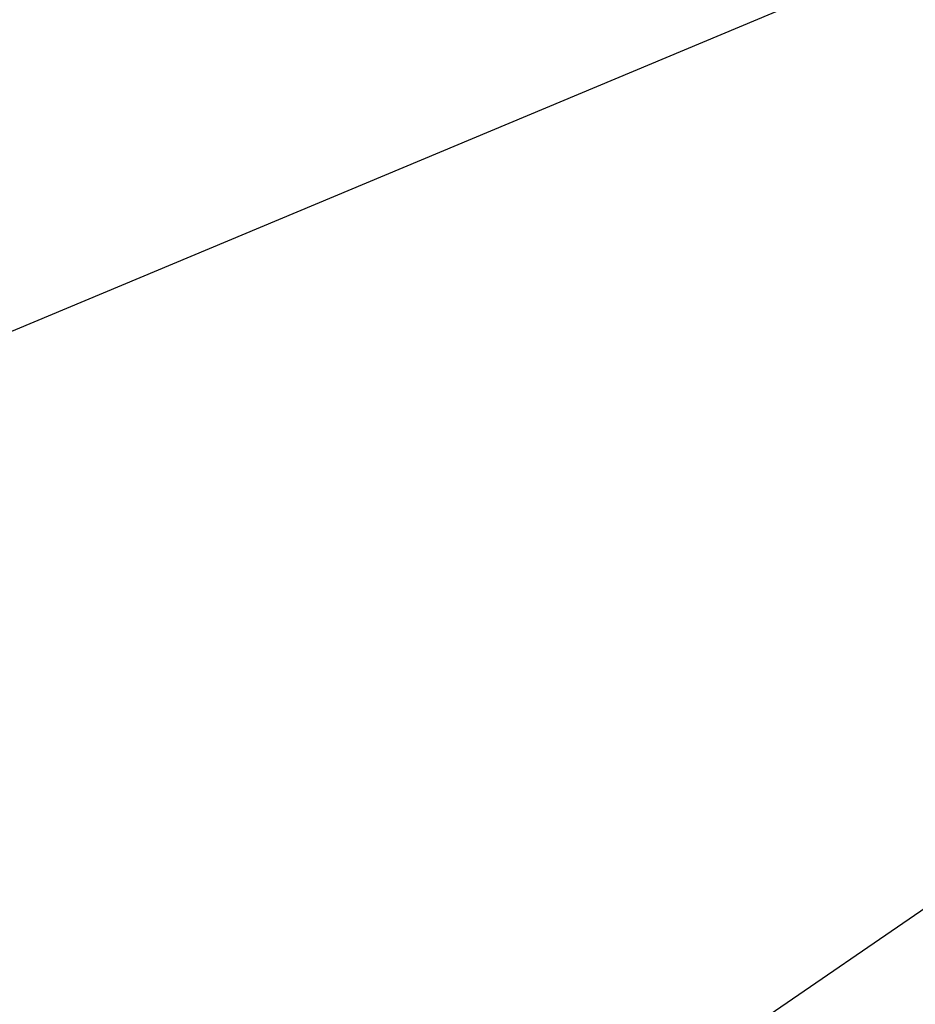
# Model space of a CAD drawing. Extents: x 0 to 901, y 0 to 72.
# Tile 135 of 256: x 448.84811 to 448.8516, y 61.26359 to 61.26743. Entities that reach past the tile are written whole.
import ezdxf

# ---------------------------------------------------------------- set-up
doc = ezdxf.new("R2010")
doc.units = 0
doc.header["$LTSCALE"] = 25.4
doc.layers.get('0').update_dxf_attribs({"color": 13, "linetype": 'CONTINUOUS'})

# ---------------------------------------------------------------- blocks, each defined once
blk = doc.blocks.new('PIN-LED-M-8128_STL')
at = {"color": 0}
for p, q in [((11.0984335, 453.3170471, 4.4849648), (10.9520588, 453.6665039, 4.2662148)), ((11.0984335, 453.3170471, 4.4849648), (10.9520588, 453.6665039, 4.2662148)), ((10.892415, 453.6429443, 58.792408), (11.1116762, 453.3226624, 58.5789871)), ((10.892415, 453.6429443, 58.792408), (11.1116762, 453.3226624, 58.5789871))]:
    blk.add_line(p, q, dxfattribs=at)
mesh = blk.add_polyface(dxfattribs=at)
corners = [(11.203413, 453.3647156, 60.6846046), (11.107358, 453.7418518, 60.9087486), (11.0366411, 453.7049255, 60.9033546)]
mesh.append_faces([[corners[k] for k in face] for face in [(0, 1, 2)]], dxfattribs={"color": 0})
mesh = blk.add_polyface(dxfattribs=at)
corners = [(11.2021456, 453.3640747, 0.9914658), (10.947278, 453.6645203, 0.7658517), (11.0444956, 453.7088013, 0.7734238)]
mesh.append_faces([[corners[k] for k in face] for face in [(0, 1, 2)]], dxfattribs={"color": 0})
mesh = blk.add_polyface(dxfattribs=at)
corners = [(11.3094292, 453.4207764, 0.998511), (11.2021456, 453.3640747, 0.9914658), (11.0444956, 453.7088013, 0.7734238)]
mesh.append_faces([[corners[k] for k in face] for face in [(0, 1, 2)]], dxfattribs={"color": 0})

msp = doc.modelspace()

# ---------------------------------------------------------------- block references
at = {"color": 250, "rotation": 270}
msp.add_blockref('PIN-LED-M-8128_STL', (-4.5156512, 72.3450928, -0.2648032), dxfattribs=at)

doc.saveas('drawing.dxf')
